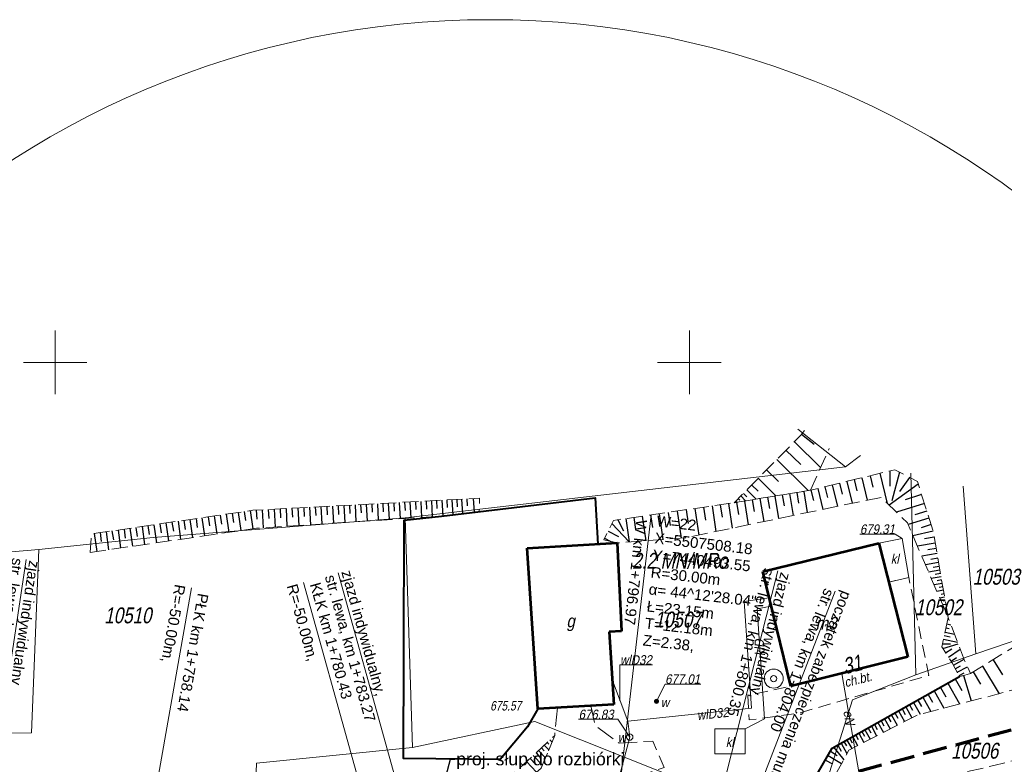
# Model space of a CAD drawing. Header units: metres. Extents: x 7168 to 12828, y 1523 to 3619.
# Tile 28 of 133: x 8512 to 8589, y 3495 to 3553. Entities that reach past the tile are written whole.
import ezdxf
from ezdxf import colors
from ezdxf.entities.mleader import LeaderData, LeaderLine
from ezdxf.math import Vec2, Vec3

# ---------------------------------------------------------------- set-up
doc = ezdxf.new("R2010")
doc.units = ezdxf.units.M
for name, pattern in [('1.5_0.5', [2, 1.5, -0.5]), ('DGN Style 2', [3.921133, 2.35268, -1.568453]), ('DGN Style 3', [2.649063, 1.892188, -0.756875]), ('mz1.0_0.5', [1.5, 1, -0.5]), ('mz1.25_0.5', [1.75, 1.25, -0.5])]:
    doc.linetypes.add(name, pattern=pattern)
for name, color, linetype, lineweight in [('000 Inne (niezydentyfikowane)', 250, 'Continuous', 0), ('1_trasa opis', 1, 'Continuous', 0), ('211-numer działki ewidencyjnej', 7, 'Continuous', 0), ('219-działka ewidencyjna', 7, 'Continuous', 0), ('238-Punkt adresowy budynku', 250, 'Continuous', 0), ('312-budynek ewidencyjny', 7, 'Continuous', 0), ('312-oznaczenie budynku ewidencyjnego-Atr117', 7, 'Continuous', 0), ('chodnik (powierzchnia)', 250, 'Continuous', 0), ('chodnik (powierzchnia)-Atr17', 250, 'Continuous', 0), ('jezdnia (powierzchnia)', 250, 'Continuous', 0), ('MPZP', 8, 'Continuous', 0), ('ogrodzenie trwałe (linia)', 250, 'Continuous', 0), ('osadnik kanalizacji lokalnej (dół Chambeau) (powierzchnia)', 250, 'Continuous', 0), ('PRZEBUDOWA SIECI', 1, 'DGN Style 2', 13), ('przewód elektroenergetyczny (linia)', 250, 'Continuous', 0), ('przewód elektroenergetyczny (linia)-Atr1', 250, 'Continuous', 0), ('przewód kanalizacyjny (linia)', 250, 'Continuous', 0), ('przewód kanalizacyjny (linia)-Atr1', 250, 'Continuous', 0), ('przewód wodociągowy (linia)', 250, 'Continuous', 0), ('przewód wodociągowy (linia)-Atr1', 250, 'Continuous', 0), ('punkt o określonej wysokości (sieć kanalizacyjna)', 250, 'Continuous', 0), ('punkt o określonej wysokości (sieć kanalizacyjna)-Atr2', 250, 'Continuous', 0), ('punkt o określonej wysokości (sieć wodociągowa)', 250, 'Continuous', 0), ('punkt o określonej wysokości (sieć wodociągowa)-Atr2', 250, 'Continuous', 0), ('RTPW02', 98, 'Continuous', 0), ('skarpa nieumocniona (powierzchnia)', 250, 'Continuous', 0), ('studnia (punkt)', 250, 'Continuous', 0), ('studzienka okrągła - przewód wodociągowy (punkt)', 250, 'Continuous', 0), ('studzienka okrągła - przewód wodociągowy (punkt)-Atr17', 250, 'Continuous', 0), ('SUKM - Osadnik  szambo', 7, 'Continuous', 0), ('Wstawianie ramki sekcyjnej z opisem', 250, 'Continuous', 0), ('zasuwa - siec wodociągowa (punkt)', 250, 'Continuous', 0), ('zasuwa - siec wodociągowa (punkt)-Atr17', 250, 'Continuous', 0)]:
    doc.layers.add(name, color=color, linetype=linetype, lineweight=lineweight)
doc.styles.add('None', font='arial.ttf', dxfattribs={"width": 0.9})
doc.styles.add('Opis 500', font='italic.shx', dxfattribs={"width": 0.75, "height": 1.2})
doc.styles.get("Standard").update_dxf_attribs({"font": 'arial.ttf'})
doc.styles.add('Style-Arial', font='arial.ttf')
doc.linetypes.add('E2', pattern='A,4.921575,["E2",Opis 500,S=1.2,R=0,X=0,Y=-0.5],0.078425,-1.460211,5', length=11.460211)

# ---------------------------------------------------------------- blocks, each defined once
blk = doc.blocks.new('PW01')
at = {"linetype": 'Continuous', "lineweight": 13}
h = blk.add_hatch(color=0, dxfattribs=at)
edge = h.paths.add_edge_path()
edge.add_arc((0, 0), 0.045, 0, 360)
blk = doc.blocks.new('US25_1')
at = {"linetype": 'Continuous', "lineweight": 0}
h = blk.add_hatch(color=0, dxfattribs=at)
edge = h.paths.add_edge_path()
edge.add_arc((0, 0), 0.2, 0, 360)
blk = doc.blocks.new('US13')
at = {"color": 0, "linetype": 'Continuous', "lineweight": 13}
for radius in [0.75, 0.25]:
    blk.add_circle((0, 0), radius, dxfattribs=at)
blk = doc.blocks.new('US15')
at = {"color": 0, "linetype": 'Continuous', "lineweight": 13}
blk.add_circle((0, 0), 0.25, dxfattribs=at)
blk = doc.blocks.new('RTPW02_1')
at = {"layer": 'RTPW02', "linetype": 'Continuous'}
h = blk.add_hatch(color=256, dxfattribs=at)
edge = h.paths.add_edge_path()
edge.add_arc((0, 0), 0.0045, 0, 360)

msp = doc.modelspace()

# ---------------------------------------------------------------- linework, layer by layer
at = {"layer": '000 Inne (niezydentyfikowane)', "color": 250, "linetype": 'Continuous', "lineweight": 30, "flags": 128}
for points in [[(8573.488, 3520.803), (8574.468, 3520.013)], [(8572.258, 3519.553), (8573.418, 3518.413)], [(8572.918, 3520.213), (8574.988, 3518.173)], [(8571.528, 3518.813), (8573.998, 3516.363)], [(8570.728, 3518.003), (8571.678, 3517.073)], [(8570.068, 3517.333), (8571.458, 3515.953)], [(8577.638, 3517.233), (8577.848, 3516.353)], [(8578.238, 3517.383), (8578.668, 3515.613)], [(8578.888, 3517.533), (8579.098, 3516.643)], [(8579.668, 3517.733), (8580.248, 3515.353)], [(8580.448, 3517.913), (8580.458, 3516.723)], [(8581.198, 3517.823), (8580.598, 3515.563)], [(8581.998, 3517.403), (8581.198, 3516.303)], [(8569.168, 3516.433), (8569.908, 3515.693)], [(8569.548, 3516.813), (8570.058, 3516.313)], [(8574.218, 3516.403), (8574.418, 3515.583)], [(8574.768, 3516.533), (8575.168, 3514.883)], [(8575.328, 3516.673), (8575.528, 3515.833)], [(8575.898, 3516.813), (8576.308, 3515.123)], [(8576.468, 3516.943), (8576.678, 3516.093)], [(8577.048, 3517.093), (8577.468, 3515.363)], [(8582.688, 3516.863), (8580.398, 3515.213)], [(8545.118, 3515.603), (8545.188, 3514.363)], [(8545.518, 3515.623), (8545.548, 3515.023)], [(8545.908, 3515.643), (8545.978, 3514.463)], [(8546.298, 3515.663), (8546.328, 3515.093)], [(8546.678, 3515.683), (8546.738, 3514.563)], [(8547.088, 3515.713), (8547.108, 3515.163)], [(8547.598, 3515.733), (8547.658, 3514.673)], [(8568.488, 3515.743), (8568.608, 3515.623)], [(8568.688, 3515.943), (8569.078, 3515.563)], [(8568.898, 3516.143), (8569.158, 3515.883)], [(8569.598, 3515.643), (8569.748, 3514.723)], [(8570.198, 3515.743), (8570.498, 3513.923)], [(8570.798, 3515.843), (8570.948, 3514.943)], [(8571.388, 3515.933), (8571.678, 3514.163)], [(8571.968, 3516.033), (8572.108, 3515.153)], [(8572.538, 3516.123), (8572.818, 3514.403)], [(8573.108, 3516.213), (8573.248, 3515.363)], [(8573.668, 3516.303), (8573.938, 3514.633)], [(8582.948, 3516.053), (8581.668, 3515.633)], [(8530.488, 3514.823), (8530.528, 3514.113)], [(8530.958, 3514.853), (8531.038, 3513.433)], [(8531.438, 3514.873), (8531.468, 3514.173)], [(8531.908, 3514.903), (8531.978, 3513.493)], [(8532.368, 3514.923), (8532.408, 3514.223)], [(8532.838, 3514.953), (8532.908, 3513.553)], [(8533.298, 3514.973), (8533.338, 3514.283)], [(8533.768, 3515.003), (8533.838, 3513.613)], [(8534.228, 3515.023), (8534.258, 3514.333)], [(8534.678, 3515.053), (8534.758, 3513.673)], [(8535.138, 3515.073), (8535.178, 3514.393)], [(8535.588, 3515.103), (8535.668, 3513.733)], [(8536.048, 3515.123), (8536.078, 3514.443)], [(8536.498, 3515.143), (8536.568, 3513.793)], [(8536.948, 3515.173), (8536.978, 3514.493)], [(8537.388, 3515.193), (8537.468, 3513.853)], [(8537.838, 3515.213), (8537.868, 3514.553)], [(8538.278, 3515.243), (8538.348, 3513.913)], [(8538.718, 3515.263), (8538.758, 3514.603)], [(8539.158, 3515.283), (8539.228, 3513.963)], [(8539.598, 3515.313), (8539.638, 3514.653)], [(8540.038, 3515.333), (8540.108, 3514.023)], [(8540.468, 3515.353), (8540.498, 3514.703)], [(8540.898, 3515.383), (8540.968, 3514.083)], [(8541.328, 3515.403), (8541.368, 3514.753)], [(8541.758, 3515.423), (8541.828, 3514.143)], [(8542.188, 3515.453), (8542.218, 3514.803)], [(8542.608, 3515.473), (8542.678, 3514.193)], [(8543.038, 3515.493), (8543.068, 3514.863)], [(8543.458, 3515.513), (8543.528, 3514.253)], [(8543.878, 3515.543), (8543.908, 3514.913)], [(8544.298, 3515.563), (8544.358, 3514.303)], [(8544.708, 3515.583), (8544.738, 3514.953)], [(8564.378, 3514.853), (8564.538, 3513.783)], [(8565.078, 3514.963), (8565.388, 3512.863)], [(8565.758, 3515.063), (8565.908, 3514.033)], [(8566.428, 3515.153), (8566.718, 3513.133)], [(8567.078, 3515.253), (8567.228, 3514.263)], [(8567.728, 3515.343), (8568.008, 3513.403)], [(8568.288, 3515.533), (8568.378, 3515.443)], [(8568.358, 3515.443), (8568.518, 3514.493)], [(8568.978, 3515.543), (8569.288, 3513.673)], [(8583.168, 3515.353), (8580.978, 3514.653)], [(8525.258, 3514.083), (8525.468, 3512.663)], [(8525.738, 3514.153), (8525.838, 3513.443)], [(8526.208, 3514.223), (8526.418, 3512.803)], [(8526.688, 3514.293), (8526.788, 3513.583)], [(8527.158, 3514.363), (8527.368, 3512.943)], [(8527.638, 3514.433), (8527.738, 3513.723)], [(8528.108, 3514.503), (8528.318, 3513.073)], [(8528.588, 3514.573), (8528.688, 3513.863)], [(8529.068, 3514.643), (8529.268, 3513.213)], [(8529.538, 3514.713), (8529.648, 3514.003)], [(8530.018, 3514.783), (8530.218, 3513.353)], [(8559.008, 3514.063), (8559.448, 3513.193)], [(8559.628, 3514.153), (8559.898, 3512.313)], [(8560.268, 3514.253), (8560.398, 3513.303)], [(8560.918, 3514.343), (8561.198, 3512.413)], [(8561.578, 3514.443), (8561.728, 3513.453)], [(8562.268, 3514.543), (8562.558, 3512.513)], [(8562.958, 3514.643), (8563.118, 3513.603)], [(8563.668, 3514.753), (8563.988, 3512.613)], [(8583.528, 3514.203), (8581.888, 3513.683)], [(8583.358, 3514.743), (8582.428, 3514.453)], [(8520.058, 3513.323), (8520.158, 3512.623)], [(8520.528, 3513.393), (8520.738, 3511.983)], [(8520.998, 3513.463), (8521.108, 3512.753)], [(8521.478, 3513.533), (8521.678, 3512.113)], [(8521.948, 3513.603), (8522.048, 3512.893)], [(8522.418, 3513.673), (8522.628, 3512.253)], [(8522.888, 3513.743), (8522.998, 3513.033)], [(8523.368, 3513.813), (8523.578, 3512.393)], [(8523.838, 3513.883), (8523.948, 3513.173)], [(8524.318, 3513.953), (8524.518, 3512.523)], [(8524.788, 3514.023), (8524.888, 3513.303)], [(8558.528, 3513.763), (8559.888, 3512.313)], [(8583.698, 3513.683), (8582.908, 3513.423)], [(8517.698, 3512.983), (8517.908, 3511.573)], [(8518.168, 3513.053), (8518.268, 3512.343)], [(8518.638, 3513.123), (8518.848, 3511.703)], [(8519.108, 3513.193), (8519.218, 3512.483)], [(8519.588, 3513.253), (8519.788, 3511.843)], [(8557.948, 3512.603), (8558.438, 3512.363)], [(8558.228, 3513.173), (8559.058, 3512.743)], [(8583.858, 3513.173), (8582.268, 3512.793)], [(8583.948, 3512.683), (8583.188, 3512.553)], [(8584.028, 3512.223), (8582.618, 3511.983)], [(8584.098, 3511.803), (8583.448, 3511.683)], [(8584.168, 3511.403), (8582.958, 3511.193)], [(8584.228, 3511.043), (8583.668, 3510.943)], [(8584.288, 3510.703), (8583.248, 3510.523)], [(8584.348, 3510.393), (8583.858, 3510.303)], [(8584.398, 3510.103), (8583.498, 3509.943)], [(8584.488, 3509.573), (8583.718, 3509.443)], [(8584.438, 3509.823), (8584.028, 3509.753)], [(8584.578, 3509.053), (8583.938, 3508.943)], [(8584.528, 3509.323), (8584.178, 3509.263)], [(8584.628, 3508.773), (8584.338, 3508.723)], [(8584.678, 3508.503), (8584.158, 3508.413)], [(8584.768, 3507.953), (8584.388, 3507.883)], [(8584.718, 3508.223), (8584.498, 3508.183)], [(8584.868, 3507.393), (8584.618, 3507.353)], [(8584.818, 3507.673), (8584.658, 3507.643)], [(8584.918, 3507.123), (8584.818, 3507.103)], [(8584.958, 3506.843), (8584.848, 3506.823)], [(8584.868, 3505.543), (8585.138, 3505.483)], [(8584.938, 3505.863), (8585.258, 3505.793)], [(8584.738, 3504.953), (8585.198, 3504.843)], [(8584.798, 3505.213), (8585.548, 3505.053)], [(8584.598, 3504.293), (8585.218, 3504.293)], [(8584.618, 3503.923), (8585.838, 3504.283)], [(8584.668, 3504.653), (8585.788, 3504.403)], [(8584.848, 3503.573), (8585.348, 3503.903)], [(8585.068, 3503.233), (8585.998, 3503.853)], [(8585.278, 3502.923), (8585.708, 3503.203)], [(8585.458, 3502.613), (8586.298, 3503.073)], [(8585.608, 3502.323), (8586.018, 3502.543)], [(8585.758, 3502.053), (8586.558, 3502.483)], [(8587.758, 3502.533), (8589.078, 3500.353)], [(8588.588, 3503.033), (8589.328, 3501.833)], [(8585.908, 3501.783), (8586.298, 3501.993)], [(8586.268, 3501.793), (8586.858, 3499.783)], [(8587.008, 3502.073), (8587.598, 3501.103)], [(8584.448, 3500.853), (8584.858, 3500.113)], [(8585.008, 3501.173), (8585.928, 3499.543)], [(8585.608, 3501.513), (8586.118, 3500.613)], [(8583.048, 3500.073), (8583.668, 3498.953)], [(8583.468, 3500.303), (8583.818, 3499.693)], [(8583.938, 3500.573), (8584.698, 3499.223)], [(8581.698, 3499.313), (8582.178, 3498.453)], [(8581.998, 3499.473), (8582.238, 3499.043)], [(8582.308, 3499.653), (8582.828, 3498.733)], [(8582.658, 3499.853), (8582.948, 3499.343)], [(8580.298, 3498.523), (8580.518, 3498.123)], [(8580.568, 3498.673), (8581.028, 3497.863)], [(8580.848, 3498.833), (8581.078, 3498.423)], [(8581.128, 3498.993), (8581.598, 3498.153)], [(8581.408, 3499.153), (8581.648, 3498.723)], [(8578.988, 3497.783), (8579.408, 3497.033)], [(8579.238, 3497.933), (8579.458, 3497.543)], [(8579.498, 3498.073), (8579.938, 3497.303)], [(8579.758, 3498.223), (8579.978, 3497.833)], [(8580.028, 3498.373), (8580.468, 3497.573)], [(8577.518, 3496.963), (8577.908, 3496.263)], [(8577.758, 3497.093), (8577.958, 3496.743)], [(8577.998, 3497.233), (8578.398, 3496.513)], [(8578.238, 3497.363), (8578.438, 3497.003)], [(8578.488, 3497.503), (8578.898, 3496.773)], [(8578.728, 3497.643), (8578.938, 3497.273)], [(8553.198, 3496.293), (8553.548, 3495.923)], [(8553.428, 3496.503), (8553.548, 3496.373)], [(8553.648, 3496.713), (8553.808, 3496.543)], [(8576.348, 3496.303), (8576.618, 3495.813)], [(8576.608, 3496.443), (8577.068, 3495.633)], [(8576.828, 3496.573), (8577.018, 3496.233)], [(8577.058, 3496.703), (8577.438, 3496.023)], [(8577.288, 3496.833), (8577.478, 3496.483)], [(8552.328, 3495.483), (8553.048, 3494.713)], [(8552.548, 3495.693), (8552.858, 3495.353)], [(8552.748, 3495.873), (8553.288, 3495.293)], [(8552.978, 3496.083), (8553.198, 3495.843)], [(8575.578, 3495.483), (8576.648, 3494.863)], [(8575.778, 3495.833), (8576.298, 3495.493)], [(8576.038, 3496.123), (8576.808, 3495.143)], [(8551.808, 3495.003), (8552.588, 3494.163)], [(8552.078, 3495.253), (8552.468, 3494.833)], [(8575.368, 3495.123), (8575.918, 3494.813)]]:
    msp.add_lwpolyline(points, dxfattribs=at)
at = {"layer": '1_trasa opis', "linetype": 'Continuous', "lineweight": 0}
msp.add_line((8567.472, 3493.665), (8571.611, 3510.041), dxfattribs=at)
at = {"layer": '1_trasa opis', "color": 212}
msp.add_line((8565.314, 3480.46), (8576.144, 3508.437), dxfattribs=at)
at = {"layer": '1_trasa opis', "flags": 128}
for points in [[(8558.185, 3484.651), (8561.614, 3514.454)], [(8520.172, 3479.152), (8525.382, 3508.696)], [(8542.251, 3480.22), (8534.214, 3509.123)]]:
    msp.add_lwpolyline(points, dxfattribs=at)
at = {"layer": '1_trasa opis', "linetype": 'Continuous', "lineweight": 0, "flags": 128}
for points in [[(8507.874, 3481.27), (8512.347, 3510.935)], [(8544.984, 3480.98), (8536.947, 3509.883)]]:
    msp.add_lwpolyline(points, dxfattribs=at)
at = {"layer": '219-działka ewidencyjna', "color": 3, "linetype": 'Continuous', "lineweight": 13, "true_color": 0x00ff00, "flags": 128}
for points in [[(8576.938, 3518.233), (8573.205, 3521.218)], [(8576.938, 3518.233), (8578.145, 3519.127)], [(8576.938, 3518.233), (8542.218, 3514.213)], [(8582.105, 3517.749), (8582.508, 3501.853)], [(8586.242, 3516.72), (8587.228, 3503.503)], [(8522.368, 3512.663), (8542.218, 3514.213)], [(8542.218, 3514.213), (8542.818, 3496.113)], [(8513.348, 3511.733), (8522.368, 3512.663)], [(8484.638, 3509.283), (8513.348, 3511.733)], [(8512.768, 3497.273), (8513.348, 3511.733)], [(8587.228, 3503.503), (8592.318, 3505.223)], [(8582.508, 3501.853), (8587.228, 3503.503)], [(8577.498, 3499.873), (8582.508, 3501.853)], [(8574.228, 3489.493), (8577.498, 3499.873)], [(8542.818, 3496.113), (8552.448, 3498.163)], [(8552.448, 3498.163), (8574.228, 3489.493)], [(8484.718, 3497.103), (8512.768, 3497.273)], [(8530.498, 3494.883), (8542.818, 3496.113)], [(8529.978, 3480.933), (8530.498, 3494.883)]]:
    msp.add_lwpolyline(points, dxfattribs=at)
at = {"layer": '312-budynek ewidencyjny', "color": 250, "linetype": 'Continuous', "lineweight": 53, "flags": 128}
for points in [[(8551.838, 3511.833), (8558.948, 3512.243)], [(8552.688, 3499.173), (8551.838, 3511.833)], [(8558.948, 3512.243), (8559.288, 3505.283)], [(8570.428, 3509.983), (8579.568, 3512.213)], [(8579.568, 3512.213), (8581.858, 3503.253)], [(8572.648, 3500.953), (8570.428, 3509.983)], [(8559.288, 3505.283), (8558.328, 3505.243)], [(8558.328, 3505.243), (8558.678, 3499.493)], [(8581.858, 3503.253), (8572.648, 3500.953)], [(8558.678, 3499.493), (8552.688, 3499.173)]]:
    msp.add_lwpolyline(points, dxfattribs=at)
at = {"layer": 'chodnik (powierzchnia)', "color": 250, "linetype": 'mz1.0_0.5', "lineweight": 13, "flags": 128}
msp.add_lwpolyline([(8569.248, 3500.223), (8569.358, 3498.283), (8573.208, 3498.803), (8583.518, 3501.793), (8581.938, 3509.503), (8580.358, 3509.143), (8581.858, 3503.253), (8572.648, 3500.953), (8569.248, 3500.223)], close=True, dxfattribs=at)
at = {"layer": 'jezdnia (powierzchnia)', "color": 250, "linetype": '1.5_0.5', "lineweight": 13, "flags": 128}
msp.add_lwpolyline([(8549.738, 3488.213), (8552.118, 3490.063), (8556.638, 3492.433), (8562.648, 3494.533), (8561.758, 3496.623), (8559.108, 3496.453), (8557.218, 3497.823), (8556.878, 3499.393), (8554.238, 3499.253), (8554.018, 3497.053), (8552.958, 3494.493), (8547.878, 3489.993)], dxfattribs=at)
at = {"layer": 'MPZP', "linetype": 'DGN Style 3', "lineweight": 70, "flags": 128}
msp.add_lwpolyline([(8609.014, 3512.115), (8615.908, 3504.507), (8541.098, 3484.223)], dxfattribs=at)
at = {"layer": 'ogrodzenie trwałe (linia)', "color": 250, "linetype": 'Continuous', "lineweight": 40, "flags": 128}
for points in [[(8552.688, 3499.173), (8551.878, 3497.753), (8549.718, 3495.153), (8542.088, 3495.243), (8542.118, 3503.473), (8542.148, 3514.023), (8545.088, 3514.353), (8557.218, 3515.803), (8557.428, 3512.153)], [(8574.438, 3493.513), (8575.908, 3496.053), (8585.948, 3501.703)]]:
    msp.add_lwpolyline(points, dxfattribs=at)
at = {"layer": 'osadnik kanalizacji lokalnej (dół Chambeau) (powierzchnia)', "color": 34, "linetype": 'Continuous', "lineweight": 13, "flags": 128}
for points in [[(8579.568, 3512.213), (8581.408, 3512.583), (8581.938, 3509.503), (8580.358, 3509.143), (8579.568, 3512.213)], [(8566.648, 3497.573), (8569.028, 3497.573), (8569.028, 3495.623), (8566.638, 3495.623), (8566.648, 3497.573)]]:
    msp.add_lwpolyline(points, close=True, dxfattribs=at)
at = {"layer": 'PRZEBUDOWA SIECI', "color": 6, "linetype": 'E2', "lineweight": 13}
msp.add_circle((8548.932, 3483.766), 69.722, dxfattribs=at)
at = {"layer": 'przewód elektroenergetyczny (linia)', "color": 1, "linetype": 'Continuous', "lineweight": 13, "flags": 128}
msp.add_lwpolyline([(8576.658, 3501.953), (8581.108, 3476.233)], dxfattribs=at)
at = {"layer": 'przewód kanalizacyjny (linia)', "color": 34, "linetype": 'Continuous', "lineweight": 13, "flags": 128}
msp.add_lwpolyline([(8571.098, 3507.263), (8569.988, 3507.043), (8570.558, 3498.363), (8569.028, 3497.573)], dxfattribs=at)
at = {"layer": 'przewód wodociągowy (linia)', "color": 5, "linetype": 'Continuous', "lineweight": 13, "flags": 128}
for points in [[(8559.778, 3498.193), (8569.548, 3499.213), (8568.948, 3507.613), (8570.938, 3507.903)], [(8559.778, 3498.193), (8558.568, 3501.383)], [(8559.058, 3471.493), (8558.818, 3492.693), (8559.938, 3496.933), (8559.778, 3498.193)]]:
    msp.add_lwpolyline(points, dxfattribs=at)
at = {"layer": 'przewód wodociągowy (linia)-Atr1', "color": 5, "flags": 128}
msp.add_lwpolyline([(8559.168, 3499.803), (8559.168, 3502.623), (8561.723, 3502.623)], dxfattribs=at)
at = {"layer": 'punkt o określonej wysokości (sieć kanalizacyjna)-Atr2', "color": 250, "flags": 128}
msp.add_lwpolyline([(8581.408, 3512.583), (8580.878, 3512.933), (8578.088, 3512.933)], dxfattribs=at)
at = {"layer": 'punkt o określonej wysokości (sieć wodociągowa)-Atr2', "color": 250, "flags": 128}
for points in [[(8562.048, 3499.753), (8562.728, 3501.113), (8565.544, 3501.113)], [(8559.938, 3496.933), (8558.988, 3498.333), (8555.906, 3498.333)]]:
    msp.add_lwpolyline(points, dxfattribs=at)
at = {"layer": 'skarpa nieumocniona (powierzchnia)', "color": 250, "linetype": 'mz1.25_0.5', "lineweight": 13, "flags": 128}
for points in [[(8573.721, 3521.092), (8573.438, 3520.743), (8568.168, 3515.413), (8574.188, 3516.393), (8575.66, 3519.674)], [(8565.208, 3486.563), (8570.958, 3487.923), (8573.978, 3490.453), (8575.578, 3492.853), (8577.208, 3495.903), (8582.628, 3498.683), (8588.908, 3500.313), (8595.538, 3502.093), (8596.028, 3507.553), (8586.808, 3501.953), (8585.948, 3501.703), (8575.908, 3496.053), (8574.438, 3493.513), (8571.538, 3491.523), (8556.198, 3488.713), (8552.118, 3490.063)]]:
    msp.add_lwpolyline(points, dxfattribs=at)
for points in [[(8557.898, 3512.493), (8558.948, 3512.243), (8564.328, 3512.643), (8579.758, 3515.833), (8581.828, 3513.823), (8585.048, 3506.353), (8583.858, 3513.183), (8582.618, 3517.073), (8580.838, 3518.013), (8574.188, 3516.393), (8568.168, 3515.413), (8558.648, 3514.013), (8557.898, 3512.493)], [(8557.898, 3512.493), (8558.948, 3512.243), (8564.328, 3512.643), (8579.758, 3515.833), (8581.828, 3513.823), (8585.048, 3506.353), (8583.858, 3513.183), (8582.618, 3517.073), (8580.838, 3518.013), (8574.188, 3516.393), (8568.168, 3515.413), (8558.648, 3514.013), (8557.898, 3512.493)], [(8517.378, 3511.493), (8530.498, 3513.393), (8545.088, 3514.353), (8548.058, 3514.723), (8548.098, 3515.763), (8530.228, 3514.813), (8517.498, 3512.953), (8517.378, 3511.493)], [(8517.378, 3511.493), (8530.498, 3513.393), (8545.088, 3514.353), (8548.058, 3514.723), (8548.098, 3515.763), (8530.228, 3514.813), (8517.498, 3512.953), (8517.378, 3511.493)], [(8585.048, 3506.353), (8584.538, 3504.043), (8585.358, 3502.793), (8585.948, 3501.703), (8586.808, 3501.953), (8586.338, 3502.963), (8585.048, 3506.353)], [(8585.048, 3506.353), (8584.538, 3504.043), (8585.358, 3502.793), (8585.948, 3501.703), (8586.808, 3501.953), (8586.338, 3502.963), (8585.048, 3506.353)], [(8539.558, 3493.533), (8546.148, 3488.403), (8547.878, 3489.993), (8552.958, 3494.493), (8554.018, 3497.053), (8549.928, 3493.263), (8547.098, 3491.073), (8539.558, 3493.533)], [(8584.168, 3489.483), (8593.668, 3490.673), (8598.168, 3491.303), (8596.898, 3492.263), (8595.388, 3496.453), (8588.658, 3494.683), (8583.378, 3493.513), (8577.668, 3492.163), (8573.978, 3490.453), (8570.958, 3487.923), (8584.168, 3489.483)], [(8584.168, 3489.483), (8593.668, 3490.673), (8598.168, 3491.303), (8596.898, 3492.263), (8595.388, 3496.453), (8588.658, 3494.683), (8583.378, 3493.513), (8577.668, 3492.163), (8573.978, 3490.453), (8570.958, 3487.923), (8584.168, 3489.483)]]:
    msp.add_lwpolyline(points, close=True, dxfattribs=at)
at = {"layer": 'Wstawianie ramki sekcyjnej z opisem', "color": 0}
for p, q in [((8514.638, 3523.973), (8514.638, 3528.973)), ((8514.638, 3523.973), (8514.638, 3528.973)), ((8564.638, 3523.973), (8564.638, 3528.973)), ((8564.638, 3523.973), (8564.638, 3528.973)), ((8512.138, 3526.473), (8517.138, 3526.473)), ((8512.138, 3526.473), (8517.138, 3526.473)), ((8562.138, 3526.473), (8567.138, 3526.473)), ((8562.138, 3526.473), (8567.138, 3526.473))]:
    msp.add_line(p, q, dxfattribs=at)

# ---------------------------------------------------------------- block references
at = {"layer": 'punkt o określonej wysokości (sieć kanalizacyjna)', "color": 34, "linetype": 'Continuous', "lineweight": 0}
msp.add_blockref('PW01', (8581.408, 3512.583), dxfattribs=at)
at = {"layer": 'punkt o określonej wysokości (sieć wodociągowa)', "color": 5, "linetype": 'Continuous', "lineweight": 0}
for p in [(8562.048, 3499.753), (8559.938, 3496.933)]:
    msp.add_blockref('PW01', p, dxfattribs=at)
at = {"layer": 'RTPW02', "linetype": 'Continuous', "xscale": 10, "yscale": 10, "zscale": 10}
msp.add_blockref('RTPW02_1', (8552.698, 3499.173), dxfattribs=at)
at = {"layer": 'studnia (punkt)', "color": 5, "linetype": 'Continuous', "lineweight": 13}
msp.add_blockref('US13', (8571.288, 3501.543), dxfattribs=at)
at = {"layer": 'studzienka okrągła - przewód wodociągowy (punkt)', "color": 5, "linetype": 'Continuous', "lineweight": 13}
msp.add_blockref('US15', (8559.938, 3496.933), dxfattribs=at)
at = {"layer": 'zasuwa - siec wodociągowa (punkt)', "color": 5, "linetype": 'Continuous', "lineweight": 0}
msp.add_blockref('US25_1', (8562.048, 3499.753), dxfattribs=at)

# ---------------------------------------------------------------- texts
at = {"layer": '1_trasa opis', "insert": (8562.111, 3514.397), "char_height": 0.85, "attachment_point": 1, "rotation": 353.43662, "line_spacing_factor": 0.952941, "style": 'Style-Arial'}
msp.add_mtext('W=22\\PX=5507508.18\\PY=7440493.55\\PR=30.00m\\Pα= 44^ 12\'28.04"\\PŁ=23.15m\\PT=12.18m\\PZ=2.38,', dxfattribs=at)
at = {"layer": '1_trasa opis', "lineweight": 0, "char_height": 0.85, "style": 'Style-Arial'}
for s, insert, attachment_point, rotation, line_spacing_factor in [('W km 1+796.97', (8560.442, 3514.114), 7, 263.43662, 1.305882), ('R=-50.00m,  ', (8524.907, 3508.881), 1, 259.99904, 0.601765), ('R=-50.00m,  ', (8533.705, 3509.086), 1, 285.54051, 0.601765), ('KŁK km 1+780.43', (8534.696, 3508.974), 7, 285.54051, 1.305882), ('PŁK km 1+758.14', (8525.875, 3508.326), 7, 259.99904, 1.305882)]:
    msp.add_mtext(s, dxfattribs=dict(at, insert=insert, attachment_point=attachment_point, rotation=rotation, line_spacing_factor=line_spacing_factor))
at = {"layer": '1_trasa opis', "linetype": 'Continuous', "lineweight": 0, "char_height": 0.85, "attachment_point": 1, "line_spacing_factor": 0.952941, "style": 'Style-Arial'}
for s, insert, rotation in [('zjazd indywidualny,\\Pstr. lewa, km 1+745.66', (8513.435, 3510.771), 261.42365), ('zjazd indywidualny,\\Pstr. lewa, km 1+800.35', (8572.678, 3509.772), 255.81481), ('zjazd indywidualny,\\Pstr. lewa, km 1+783.27', (8538.006, 3510.178), 285.54051)]:
    msp.add_mtext(s, dxfattribs=dict(at, insert=insert, rotation=rotation))
at = {"layer": '1_trasa opis', "color": 212, "lineweight": 0, "insert": (8577.475, 3508.23), "char_height": 0.85, "attachment_point": 1, "rotation": 248.83833, "line_spacing_factor": 0.952941, "style": 'Style-Arial'}
msp.add_mtext('początek zabezpieczenia murem oporowym,\\P str. lewa, km 1+804.00', dxfattribs=at)
at = {"layer": '211-numer działki ewidencyjnej', "color": 3, "linetype": 'Continuous', "lineweight": 13, "true_color": 0x00ff00, "char_height": 1.25, "attachment_point": 1, "line_spacing_factor": 0.6}
for s, insert in [('\\FKRENTZ_1250;\\Q12;\\H1x;\\W0.8;10503', (8586.976, 3510.199)), ('\\FKRENTZ_1250;\\Q12;\\H1x;\\W0.8;10510', (8518.498, 3507.153)), ('\\FKRENTZ_1250;\\Q12;\\H1x;\\W0.8;10502', (8582.429, 3507.793)), ('\\FKRENTZ_1250;\\Q12;\\H1x;\\W0.8;10507', (8561.889, 3506.823)), ('\\FKRENTZ_1250;\\Q12;\\H1x;\\W0.8;10506', (8585.276, 3496.483))]:
    msp.add_mtext(s, dxfattribs=dict(at, insert=insert))
at = {"layer": '238-Punkt adresowy budynku', "color": 250, "linetype": 'Continuous', "lineweight": 30, "insert": (8577.636, 3502.043), "char_height": 1.25, "attachment_point": 8, "rotation": 14.02, "line_spacing_factor": 0.6}
msp.add_mtext('\\FKRENTZ_1250;\\Q12;\\H1x;\\W0.79;31', dxfattribs=at)
at = {"layer": '312-oznaczenie budynku ewidencyjnego-Atr117', "color": 250, "char_height": 1, "attachment_point": 5, "line_spacing_factor": 0.6}
for s, insert in [('\\FKRENTZ_1250;\\Q12;\\H1x;\\W0.9;m3', (8575.431, 3505.896)), ('\\FKRENTZ_1250;\\Q12;\\H1x;\\W0.9;g', (8555.28, 3505.936))]:
    msp.add_mtext(s, dxfattribs=dict(at, insert=insert))
at = {"layer": 'chodnik (powierzchnia)-Atr17', "color": 250, "insert": (8576.868, 3501.218), "char_height": 0.75, "attachment_point": 4, "rotation": 14.021, "line_spacing_factor": 0.6}
msp.add_mtext('\\FKRENTZ_1250;\\Q12;\\H1x;\\W0.9;ch.bt.', dxfattribs=at)
at = {"layer": 'MPZP', "linetype": 'DGN Style 3', "lineweight": 30, "insert": (8560.129, 3510.188), "char_height": 1.25, "attachment_point": 7, "line_spacing_factor": 0.72}
msp.add_mtext('\\FKRENTZ_1250;\\Q12;\\H1x;\\W0.8;2.2 MN/MRo', dxfattribs=at)
at = {"layer": 'przewód elektroenergetyczny (linia)-Atr1', "color": 1, "insert": (8577.138, 3499.048), "char_height": 0.75, "attachment_point": 4, "rotation": 279.822, "line_spacing_factor": 0.6}
msp.add_mtext('\\FKRENTZ_1250;\\Q12;\\H1x;\\W0.9;eN', dxfattribs=at)
at = {"layer": 'przewód kanalizacyjny (linia)-Atr1', "color": 34, "insert": (8570.228, 3503.318), "char_height": 0.75, "attachment_point": 4, "rotation": 93.757, "line_spacing_factor": 0.6}
msp.add_mtext('\\FKRENTZ_1250;\\Q12;\\H1x;\\W0.9;klD', dxfattribs=at)
at = {"layer": 'przewód wodociągowy (linia)-Atr1', "color": 5, "insert": (8559.168, 3502.629), "char_height": 0.75, "attachment_point": 7, "line_spacing_factor": 0.6}
msp.add_mtext('\\FKRENTZ_1250;\\Q12;\\H1x;\\W0.9;wlD32', dxfattribs=at)
at = {"layer": 'przewód wodociągowy (linia)-Atr1', "color": 5, "insert": (8565.238, 3498.638), "char_height": 0.75, "attachment_point": 4, "rotation": 5.96, "line_spacing_factor": 0.6}
msp.add_mtext('\\FKRENTZ_1250;\\Q12;\\H1x;\\W0.9;wlD32', dxfattribs=at)
at = {"layer": 'punkt o określonej wysokości (sieć kanalizacyjna)-Atr2', "color": 34, "insert": (8578.088, 3512.939), "char_height": 0.75, "attachment_point": 7, "line_spacing_factor": 0.6}
msp.add_mtext('\\FKRENTZ_1250;\\Q12;\\H1x;\\W0.9;679.31', dxfattribs=at)
at = {"layer": 'punkt o określonej wysokości (sieć wodociągowa)-Atr2', "color": 5, "char_height": 0.75, "attachment_point": 7, "line_spacing_factor": 0.6}
for s, insert in [('\\FKRENTZ_1250;\\Q12;\\H1x;\\W0.9;677.01', (8562.728, 3501.119)), ('\\FKRENTZ_1250;\\Q12;\\H1x;\\W0.9;676.83', (8555.906, 3498.339))]:
    msp.add_mtext(s, dxfattribs=dict(at, insert=insert))
at = {"layer": 'RTPW02', "linetype": 'Continuous', "insert": (8548.709, 3499.018), "char_height": 0.75, "attachment_point": 7, "line_spacing_factor": 0.72}
msp.add_mtext('\\FKRENTZ_1250;\\Q12;\\H1x;\\W0.8; 675.57', dxfattribs=at)
at = {"layer": 'studzienka okrągła - przewód wodociągowy (punkt)-Atr17', "color": 5, "insert": (8558.988, 3496.523), "char_height": 0.75, "attachment_point": 7, "line_spacing_factor": 0.6}
msp.add_mtext('\\FKRENTZ_1250;\\Q12;\\H1x;\\W0.9;w', dxfattribs=at)
at = {"layer": 'SUKM - Osadnik  szambo', "color": 34, "linetype": 'Continuous', "lineweight": 13, "char_height": 0.75, "attachment_point": 7, "line_spacing_factor": 0.6, "style": 'None'}
for insert in [(8580.528, 3510.611), (8567.518, 3496.161)]:
    msp.add_mtext('\\FKRENTZ_1250;\\Q12;\\H1x;\\W0.87;kl', dxfattribs=dict(at, insert=insert))
at = {"layer": 'zasuwa - siec wodociągowa (punkt)-Atr17', "color": 5, "insert": (8562.388, 3499.293), "char_height": 0.75, "attachment_point": 7, "line_spacing_factor": 0.6}
msp.add_mtext('\\FKRENTZ_1250;\\Q12;\\H1x;\\W0.9;w', dxfattribs=at)

# ---------------------------------------------------------------- leaders
at = {"layer": '1_trasa opis', "color": 212, "lineweight": 0}
ml = msp.add_multileader_mtext('Standard', dxfattribs=at)
ml.set_content('{\\C6;proj. słup do rozbiórki }', color=212)
ml.set_leader_properties()
ml.build(insert=Vec2(0, 0))
ml.multileader.update_dxf_attribs({"text_right_attachment_type": 6, "dogleg_length": 0.36, "arrow_head_size": 0.18})
ctx = ml.context
ctx.base_point, ctx.char_height, ctx.arrow_head_size, ctx.landing_gap_size, ctx.plane_origin = Vec3(8546.157, 3495.199), 1, 0.18, 0.09, Vec3(8545.686, 3505.4)
ctx.right_attachment = 6
notes = []
notes.append((ctx, [(0, (1, 1, 0), (8545.797, 3495.199), (1, 0), 0.36, [(0, [(8541.053, 3476.815)], 0, [])])]))
ctx.mtext.insert, ctx.mtext.width, ctx.mtext.flow_direction = Vec3(8546.247, 3495.707), 12.67542, 5
for ctx, leaders in notes:
    for number, flags, end, landing, length, lines in leaders:
        leader = LeaderData()
        leader.index, (leader.has_last_leader_line, leader.has_dogleg_vector, leader.attachment_direction) = number, flags
        leader.last_leader_point, leader.dogleg_vector, leader.dogleg_length = Vec3(end), Vec3(landing), length
        for number, points, colour, breaks in lines:
            line = LeaderLine()
            line.index, line.vertices, line.color, line.breaks = number, Vec3.list(points), colors.encode_raw_color(colour), breaks
            leader.lines.append(line)
        ctx.leaders.append(leader)

doc.saveas('drawing.dxf')
